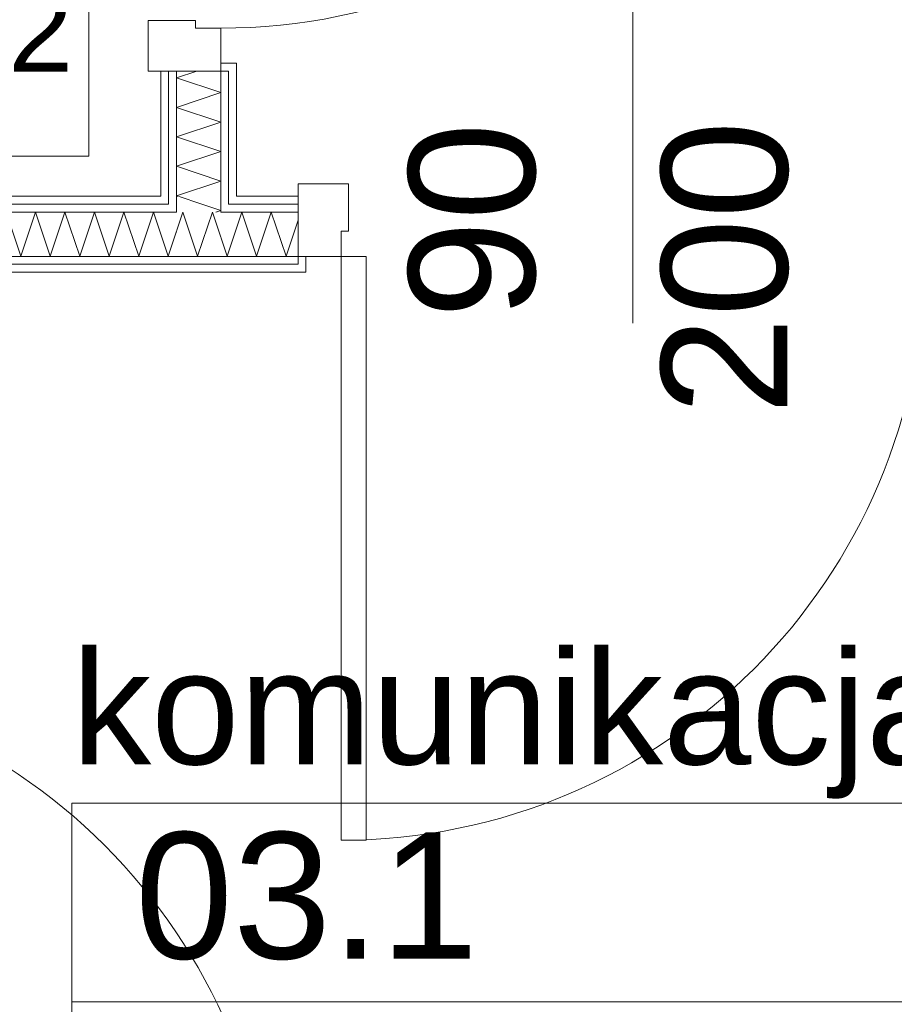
# Model space of a CAD drawing. Extents: x -7314 to 11761, y 144 to 9383.
# Tile 62 of 193: x 1065 to 1204, y 3851 to 4007. Entities that reach past the tile are written whole.
import ezdxf
from ezdxf.xclip import XClip

# ---------------------------------------------------------------- set-up
doc = ezdxf.new("R2010")
doc.units = 0
doc.header["$MEASUREMENT"] = 0
doc.header["$XCLIPFRAME"] = 0
doc.linetypes.add('Wipeout_Contour', pattern=[20000, 0, -20000])
doc.layers.add('FORMA - Arch 01 - 220-A Ściany', color=7, linetype='Continuous')
doc.layers.add('FORMA - Arch 02 - Strefy', color=7, linetype='Continuous')
doc.styles.add('STYL_AUTOMATYCZNY_2', font='arial.ttf')
pattern_1 = [(0, (4185.3, -5972.398), (0, 7.5), [0, -7.5])]

# ---------------------------------------------------------------- blocks, each defined once
blk = doc.blocks.new('*X60')
at = {"layer": 'FORMA - Arch 01 - 220-A Ściany', "color": 7, "linetype": 'Continuous', "lineweight": 5, "ltscale": 0.025}
for p, q in [((1100.63, 3976.69), (1098.3, 3969.69)), ((1102.97, 3969.69), (1100.63, 3976.69)), ((1105.3, 3976.69), (1102.97, 3969.69)), ((1107.63, 3969.69), (1105.3, 3976.69)), ((1109.54, 3975.4), (1107.63, 3969.69)), ((1098.3, 3969.69), (1097.29, 3972.71))]:
    blk.add_line(p, q, dxfattribs=at)
blk = doc.blocks.new('*X62')
at = {"layer": 'FORMA - Arch 01 - 220-A Ściany', "color": 7, "linetype": 'Continuous', "lineweight": 5, "ltscale": 0.025}
for p, q in [((1091.3, 3976.69), (1090.29, 3973.66)), ((1093.63, 3969.69), (1091.3, 3976.69)), ((1095.97, 3976.69), (1093.63, 3969.69)), ((1097.29, 3972.71), (1095.97, 3976.69))]:
    blk.add_line(p, q, dxfattribs=at)
blk = doc.blocks.new('*X63')
at = {"layer": 'FORMA - Arch 01 - 220-A Ściany', "color": 7, "linetype": 'Continuous', "lineweight": 5, "ltscale": 0.025}
for p, q in [((932.63, 3976.69), (930.3, 3969.69)), ((934.97, 3969.69), (932.63, 3976.69)), ((937.3, 3976.69), (934.97, 3969.69)), ((939.63, 3969.69), (937.3, 3976.69)), ((941.97, 3976.69), (939.63, 3969.69)), ((944.3, 3969.69), (941.97, 3976.69)), ((946.63, 3976.69), (944.3, 3969.69)), ((948.97, 3969.69), (946.63, 3976.69)), ((951.3, 3976.69), (948.97, 3969.69)), ((953.63, 3969.69), (951.3, 3976.69)), ((955.97, 3976.69), (953.63, 3969.69)), ((958.3, 3969.69), (955.97, 3976.69)), ((960.63, 3976.69), (958.3, 3969.69)), ((962.97, 3969.69), (960.63, 3976.69)), ((965.3, 3976.69), (962.97, 3969.69)), ((967.63, 3969.69), (965.3, 3976.69)), ((969.97, 3976.69), (967.63, 3969.69)), ((972.3, 3969.69), (969.97, 3976.69)), ((974.63, 3976.69), (972.3, 3969.69)), ((976.97, 3969.69), (974.63, 3976.69)), ((979.3, 3976.69), (976.97, 3969.69)), ((981.63, 3969.69), (979.3, 3976.69)), ((983.97, 3976.69), (981.63, 3969.69)), ((986.3, 3969.69), (983.97, 3976.69)), ((988.63, 3976.69), (986.3, 3969.69)), ((990.97, 3969.69), (988.63, 3976.69)), ((993.3, 3976.69), (990.97, 3969.69)), ((995.63, 3969.69), (993.3, 3976.69)), ((997.97, 3976.69), (995.63, 3969.69)), ((1000.3, 3969.69), (997.97, 3976.69)), ((1002.63, 3976.69), (1000.3, 3969.69)), ((1004.97, 3969.69), (1002.63, 3976.69)), ((1007.3, 3976.69), (1004.97, 3969.69)), ((1009.63, 3969.69), (1007.3, 3976.69)), ((1011.97, 3976.69), (1009.63, 3969.69)), ((1014.3, 3969.69), (1011.97, 3976.69)), ((1016.63, 3976.69), (1014.3, 3969.69)), ((1018.97, 3969.69), (1016.63, 3976.69)), ((1021.3, 3976.69), (1018.97, 3969.69)), ((1023.63, 3969.69), (1021.3, 3976.69)), ((1025.97, 3976.69), (1023.63, 3969.69)), ((1028.3, 3969.69), (1025.97, 3976.69)), ((1030.63, 3976.69), (1028.3, 3969.69)), ((1032.97, 3969.69), (1030.63, 3976.69)), ((1035.3, 3976.69), (1032.97, 3969.69)), ((1037.63, 3969.69), (1035.3, 3976.69)), ((1039.97, 3976.69), (1037.63, 3969.69)), ((1042.3, 3969.69), (1039.97, 3976.69)), ((1044.63, 3976.69), (1042.3, 3969.69)), ((1046.97, 3969.69), (1044.63, 3976.69)), ((1049.3, 3976.69), (1046.97, 3969.69)), ((1051.63, 3969.69), (1049.3, 3976.69)), ((1053.97, 3976.69), (1051.63, 3969.69)), ((1056.3, 3969.69), (1053.97, 3976.69)), ((1058.63, 3976.69), (1056.3, 3969.69)), ((1060.97, 3969.69), (1058.63, 3976.69)), ((1063.3, 3976.69), (1060.97, 3969.69)), ((1065.63, 3969.69), (1063.3, 3976.69)), ((1067.97, 3976.69), (1065.63, 3969.69)), ((1070.3, 3969.69), (1067.97, 3976.69)), ((1072.63, 3976.69), (1070.3, 3969.69)), ((1074.97, 3969.69), (1072.63, 3976.69)), ((1077.3, 3976.69), (1074.97, 3969.69)), ((1079.63, 3969.69), (1077.3, 3976.69)), ((1081.97, 3976.69), (1079.63, 3969.69)), ((1084.3, 3969.69), (1081.97, 3976.69)), ((1086.63, 3976.69), (1084.3, 3969.69)), ((1088.97, 3969.69), (1086.63, 3976.69)), ((930.3, 3969.69), (929.04, 3973.46)), ((1090.29, 3973.66), (1088.97, 3969.69))]:
    blk.add_line(p, q, dxfattribs=at)
blk = doc.blocks.new('*X64')
at = {"layer": 'FORMA - Arch 01 - 220-A Ściany', "color": 7, "linetype": 'Continuous', "lineweight": 5, "ltscale": 0.025}
blk.add_line((1094.29, 3977.94), (1090.54, 3979.19), dxfattribs=at)
blk = doc.blocks.new('*X65')
at = {"layer": 'FORMA - Arch 01 - 220-A Ściany', "color": 7, "linetype": 'Continuous', "lineweight": 5, "ltscale": 0.025}
for p, q in [((1097.29, 3976.94), (1094.29, 3977.94)), ((1096.54, 3976.69), (1097.29, 3976.94))]:
    blk.add_line(p, q, dxfattribs=at)
blk = doc.blocks.new('*X68')
at = {"layer": 'FORMA - Arch 01 - 220-A Ściany', "color": 7, "linetype": 'Continuous', "lineweight": 5, "ltscale": 0.025}
for p, q in [((1090.29, 3997.94), (1093.49, 3999)), ((1097.29, 3995.6), (1090.29, 3997.94)), ((1090.29, 3993.27), (1097.29, 3995.6)), ((1097.29, 3990.94), (1090.29, 3993.27)), ((1090.29, 3988.6), (1097.29, 3990.94)), ((1097.29, 3986.27), (1090.29, 3988.6)), ((1090.29, 3983.94), (1097.29, 3986.27)), ((1097.29, 3981.6), (1090.29, 3983.94)), ((1090.29, 3979.27), (1097.29, 3981.6)), ((1090.54, 3979.19), (1090.29, 3979.27))]:
    blk.add_line(p, q, dxfattribs=at)
blk = doc.blocks.new('Rysunek_1_1', base_point=(4185.3, -5972.4))
at = {"color": 254, "linetype": 'Wipeout_Contour', "lineweight": 0, "ltscale": 21054.851086}
blk.add_wipeout([(1323.04, 4192.43), (914.04, 4192.43), (914.04, 3979.19), (954.04, 3979.19), (1323.04, 3979.19)], dxfattribs=at).dxf.layer = 'FORMA - Arch 02 - Strefy'
at = {"color": 254, "linetype": 'Wipeout_Contour', "lineweight": 0, "ltscale": 16202.681538}
blk.add_wipeout([(1323.04, 3809.13), (1323.04, 3967.19), (914.04, 3967.19), (914.04, 3809.13)], dxfattribs=at).dxf.layer = 'FORMA - Arch 02 - Strefy'
at = {"layer": 'FORMA - Arch 01 - 220-A Ściany', "color": 7, "linetype": 'Continuous', "lineweight": 15, "ltscale": 0.025}
blk.add_line((1162.54, 4050.71), (1162.54, 3959.09), dxfattribs=at)
at = {"layer": 'FORMA - Arch 01 - 220-A Ściany', "color": 7, "linetype": 'Continuous', "lineweight": 13, "ltscale": 0.025}
for centre, start, end in [((1097.29, 4098.2), 270, 0), ((1116.34, 3969.68), 270, 0), ((1013.54, 3811.13), 0, 90)]:
    blk.add_arc(centre, 92.4, start, end, dxfattribs=at)
at = {"layer": 'FORMA - Arch 02 - Strefy', "color": 7, "linetype": 'Continuous', "lineweight": 13, "ltscale": 0.025}
for p, q in [((1076.43, 4016.96), (1076.43, 3985.53)), ((1076.43, 3985.53), (928.97, 3985.53)), ((1073.71, 3851.68), (1073.71, 3883.11)), ((1221.17, 3851.68), (1073.71, 3851.68)), ((1073.71, 3851.68), (1221.17, 3851.68)), ((1073.71, 3820.25), (1073.71, 3851.68))]:
    blk.add_line(p, q, dxfattribs=at)
at = {"color": 254, "linetype": 'Wipeout_Contour', "lineweight": 0, "ltscale": 16499.014454}
blk.add_wipeout([(1087.79, 3977.94), (1089.04, 3977.94), (1089.04, 3979.19), (1087.79, 3979.19)], dxfattribs=at).dxf.layer = 'FORMA - Arch 01 - 220-A Ściany'
at = {"color": 254, "linetype": 'Wipeout_Contour', "lineweight": 0, "ltscale": 16516.293774}
blk.add_wipeout([(1099.79, 3977.94), (1109.54, 3977.94), (1109.54, 3979.19), (1099.79, 3979.19)], dxfattribs=at).dxf.layer = 'FORMA - Arch 01 - 220-A Ściany'
at = {"color": 254, "linetype": 'Wipeout_Contour', "lineweight": 0, "ltscale": 16390.283947}
blk.add_wipeout([(929.04, 3968.43), (929.04, 3967.19), (1109.54, 3967.19), (1109.54, 3968.43)], dxfattribs=at).dxf.layer = 'FORMA - Arch 01 - 220-A Ściany'
at = {"layer": 'FORMA - Arch 01 - 220-A Ściany', "linetype": 'Continuous', "lineweight": 5}
h = blk.add_hatch(dxfattribs=at)
h.set_pattern_fill('Gips_0001', style=0, pattern_type=2)
h.set_pattern_definition(pattern_1)
h.paths.add_polyline_path([(1087.79, 3977.94), (1089.04, 3977.94), (1089.04, 3979.19), (1087.79, 3979.19)])
h = blk.add_hatch(dxfattribs=at)
h.set_pattern_fill('Gips_0001', style=0, pattern_type=2)
h.set_pattern_definition(pattern_1)
h.paths.add_polyline_path([(1099.79, 3977.94), (1109.54, 3977.94), (1109.54, 3979.19), (1099.79, 3979.19)])
h = blk.add_hatch(dxfattribs=at)
h.set_pattern_fill('Gips_0001', style=0, pattern_type=2)
h.set_pattern_definition(pattern_1)
h.paths.add_polyline_path([(929.04, 3968.43), (929.04, 3967.19), (1109.54, 3967.19), (1109.54, 3968.43)])
at = {"color": 254, "linetype": 'Wipeout_Contour', "lineweight": 0, "ltscale": 16420.350879}
blk.add_wipeout([(1087.79, 3979.19), (929.04, 3979.19), (929.04, 3977.94), (1087.79, 3977.94)], dxfattribs=at).dxf.layer = 'FORMA - Arch 01 - 220-A Ściany'
at = {"color": 254, "linetype": 'Wipeout_Contour', "lineweight": 0, "ltscale": 16510.413152}
blk.add_wipeout([(1098.54, 3977.94), (1099.79, 3977.94), (1099.79, 3979.19), (1098.54, 3979.19)], dxfattribs=at).dxf.layer = 'FORMA - Arch 01 - 220-A Ściany'
at = {"color": 254, "linetype": 'Wipeout_Contour', "lineweight": 0, "ltscale": 16495.512185}
blk.add_wipeout([(1089.04, 3976.69), (1090.29, 3976.69), (1090.29, 3977.94), (1089.04, 3977.94)], dxfattribs=at).dxf.layer = 'FORMA - Arch 01 - 220-A Ściany'
at = {"color": 254, "linetype": 'Wipeout_Contour', "lineweight": 0, "ltscale": 16395.125804}
blk.add_wipeout([(1109.54, 3969.68), (929.04, 3969.68), (929.04, 3968.43), (1109.54, 3968.43)], dxfattribs=at).dxf.layer = 'FORMA - Arch 01 - 220-A Ściany'
at = {"layer": 'FORMA - Arch 01 - 220-A Ściany', "linetype": 'Continuous', "lineweight": 5}
h = blk.add_hatch(dxfattribs=at)
h.set_pattern_fill('Gips_0001', style=0, pattern_type=2)
h.set_pattern_definition(pattern_1)
h.paths.add_polyline_path([(1087.79, 3979.19), (929.04, 3979.19), (929.04, 3977.94), (1087.79, 3977.94)])
h = blk.add_hatch(dxfattribs=at)
h.set_pattern_fill('Gips_0001', style=0, pattern_type=2)
h.set_pattern_definition(pattern_1)
h.paths.add_polyline_path([(1098.54, 3977.94), (1099.79, 3977.94), (1099.79, 3979.19), (1098.54, 3979.19)])
h = blk.add_hatch(dxfattribs=at)
h.set_pattern_fill('Gips_0001', style=0, pattern_type=2)
h.set_pattern_definition(pattern_1)
h.paths.add_polyline_path([(1089.04, 3976.69), (1090.29, 3976.69), (1090.29, 3977.94), (1089.04, 3977.94)])
h = blk.add_hatch(dxfattribs=at)
h.set_pattern_fill('Gips_0001', style=0, pattern_type=2)
h.set_pattern_definition(pattern_1)
h.paths.add_polyline_path([(1109.54, 3969.68), (929.04, 3969.68), (929.04, 3968.43), (1109.54, 3968.43)])
at = {"layer": 'FORMA - Arch 01 - 220-A Ściany', "color": 7, "linetype": 'Continuous', "lineweight": 15, "ltscale": 0.025, "flags": 128}
for points in [[(1087.79, 3979.19), (929.04, 3979.19)], [(1109.54, 3979.19), (1099.79, 3979.19)]]:
    blk.add_lwpolyline(points, dxfattribs=at)
at = {"color": 254, "linetype": 'Wipeout_Contour', "lineweight": 0, "ltscale": 16416.164726}
blk.add_wipeout([(1089.04, 3977.94), (929.04, 3977.94), (929.04, 3976.69), (1089.04, 3976.69)], dxfattribs=at).dxf.layer = 'FORMA - Arch 01 - 220-A Ściany'
at = {"color": 254, "linetype": 'Wipeout_Contour', "lineweight": 0, "ltscale": 16510.810082}
blk.add_wipeout([(1098.54, 3976.69), (1109.54, 3976.69), (1109.54, 3977.94), (1098.54, 3977.94)], dxfattribs=at).dxf.layer = 'FORMA - Arch 01 - 220-A Ściany'
at = {"layer": 'FORMA - Arch 01 - 220-A Ściany', "linetype": 'Continuous', "lineweight": 5}
h = blk.add_hatch(dxfattribs=at)
h.set_pattern_fill('Gips_0001', style=0, pattern_type=2)
h.set_pattern_definition(pattern_1)
h.paths.add_polyline_path([(1089.04, 3977.94), (929.04, 3977.94), (929.04, 3976.69), (1089.04, 3976.69)])
h = blk.add_hatch(dxfattribs=at)
h.set_pattern_fill('Gips_0001', style=0, pattern_type=2)
h.set_pattern_definition(pattern_1)
h.paths.add_polyline_path([(1098.54, 3976.69), (1109.54, 3976.69), (1109.54, 3977.94), (1098.54, 3977.94)])
at = {"layer": 'FORMA - Arch 01 - 220-A Ściany', "color": 7, "linetype": 'Continuous', "lineweight": 13, "ltscale": 0.025}
for p, q in [((1089.04, 3979.19), (1089.04, 3977.94)), ((1089.04, 3977.94), (929.04, 3977.94))]:
    blk.add_line(p, q, dxfattribs=at)
at = {"layer": 'FORMA - Arch 01 - 220-A Ściany', "color": 7, "linetype": 'Continuous', "lineweight": 15, "ltscale": 0.025}
blk.add_line((1109.54, 3977.94), (1109.54, 3979.19), dxfattribs=at)
at = {"color": 254, "linetype": 'Wipeout_Contour', "lineweight": 0, "ltscale": 16504.262582}
blk.add_wipeout([(1097.29, 3976.69), (1098.54, 3976.69), (1098.54, 3977.94), (1097.29, 3977.94)], dxfattribs=at).dxf.layer = 'FORMA - Arch 01 - 220-A Ściany'
at = {"layer": 'FORMA - Arch 01 - 220-A Ściany', "linetype": 'Continuous', "lineweight": 5}
h = blk.add_hatch(dxfattribs=at)
h.set_pattern_fill('Gips_0001', style=0, pattern_type=2)
h.set_pattern_definition(pattern_1)
h.paths.add_polyline_path([(1097.29, 3976.69), (1098.54, 3976.69), (1098.54, 3977.94), (1097.29, 3977.94)])
at = {"layer": 'FORMA - Arch 01 - 220-A Ściany', "color": 7, "linetype": 'Continuous', "lineweight": 13, "ltscale": 0.025}
for p, q in [((1098.54, 3977.94), (1098.54, 3979.19)), ((1109.54, 3977.94), (1098.54, 3977.94))]:
    blk.add_line(p, q, dxfattribs=at)
at = {"color": 254, "linetype": 'Wipeout_Contour', "lineweight": 0, "ltscale": 16494.245944}
blk.add_wipeout([(1097.29, 3969.68), (1109.54, 3969.68), (1109.54, 3976.69), (1097.29, 3976.69)], dxfattribs=at).dxf.layer = 'FORMA - Arch 01 - 220-A Ściany'
at = {"layer": 'FORMA - Arch 01 - 220-A Ściany', "color": 7, "linetype": 'Continuous', "lineweight": 15, "ltscale": 0.025}
blk.add_line((1109.54, 3976.69), (1109.54, 3977.94), dxfattribs=at)
at = {"color": 7, "linetype": 'Continuous', "lineweight": 13, "ltscale": 0.025}
blk.add_blockref('*X60', (0, 0), dxfattribs=at)
at = {"color": 254, "linetype": 'Wipeout_Contour', "lineweight": 0, "ltscale": 16483.975979}
blk.add_wipeout([(1090.29, 3969.68), (1097.29, 3969.68), (1097.29, 3976.69), (1090.29, 3976.69)], dxfattribs=at).dxf.layer = 'FORMA - Arch 01 - 220-A Ściany'
at = {"color": 254, "linetype": 'Wipeout_Contour', "lineweight": 0, "ltscale": 20603.935585}
blk.add_wipeout([(1110.79, 3967.19), (1110.79, 3969.68), (1109.54, 3969.68), (1109.54, 3968.43), (1109.54, 3967.19)], dxfattribs=at).dxf.layer = 'FORMA - Arch 01 - 220-A Ściany'
at = {"layer": 'FORMA - Arch 01 - 220-A Ściany', "linetype": 'Continuous', "lineweight": 5}
h = blk.add_hatch(dxfattribs=at)
h.set_pattern_fill('Gips_0001', style=0, pattern_type=2)
h.set_pattern_definition(pattern_1)
h.paths.add_polyline_path([(1110.79, 3967.19), (1110.79, 3969.68), (1109.54, 3969.68), (1109.54, 3968.43), (1109.54, 3967.19)])
at = {"layer": 'FORMA - Arch 01 - 220-A Ściany', "color": 7, "linetype": 'Continuous', "lineweight": 13, "ltscale": 0.025}
for p, q in [((1097.29, 3976.69), (1097.29, 3977.94)), ((1109.54, 3976.69), (1097.29, 3976.69)), ((1097.29, 3969.68), (1109.54, 3969.68)), ((1109.54, 3968.43), (1109.54, 3969.68)), ((929.04, 3968.43), (1109.54, 3968.43))]:
    blk.add_line(p, q, dxfattribs=at)
at = {"layer": 'FORMA - Arch 01 - 220-A Ściany', "color": 7, "linetype": 'Continuous', "lineweight": 15, "ltscale": 0.025}
for p, q in [((1109.54, 3969.68), (1109.54, 3976.69)), ((1109.54, 3969.68), (1110.79, 3969.68)), ((1110.79, 3969.68), (1110.79, 3967.19)), ((1109.54, 3967.19), (1110.79, 3967.19)), ((1109.54, 3967.19), (1110.79, 3967.19))]:
    blk.add_line(p, q, dxfattribs=at)
at = {"layer": 'FORMA - Arch 01 - 220-A Ściany', "color": 7, "linetype": 'Continuous', "lineweight": 15, "ltscale": 0.025, "flags": 128}
blk.add_lwpolyline([(929.04, 3967.19), (1109.54, 3967.19)], dxfattribs=at)
at = {"color": 7, "linetype": 'Continuous', "lineweight": 13, "ltscale": 0.025}
blk.add_blockref('*X62', (0, 0), dxfattribs=at)
at = {"color": 254, "linetype": 'Wipeout_Contour', "lineweight": 0, "ltscale": 24768.334034}
blk.add_wipeout([(1109.54, 3981.18), (1109.54, 3969.68), (1116.34, 3969.68), (1116.34, 3973.69), (1117.54, 3973.69), (1117.54, 3981.18)], dxfattribs=at).dxf.layer = 'FORMA - Arch 01 - 220-A Ściany'
at = {"color": 254, "linetype": 'Wipeout_Contour', "lineweight": 0, "ltscale": 16509.082372}
blk.add_wipeout([(1097.29, 3977.94), (1098.54, 3977.94), (1098.54, 3979.19), (1097.29, 3979.19)], dxfattribs=at).dxf.layer = 'FORMA - Arch 01 - 220-A Ściany'
at = {"color": 254, "linetype": 'Wipeout_Contour', "lineweight": 0, "ltscale": 16400.83553}
blk.add_wipeout([(1090.29, 3976.69), (929.04, 3976.69), (929.04, 3969.68), (1090.29, 3969.68)], dxfattribs=at).dxf.layer = 'FORMA - Arch 01 - 220-A Ściany'
at = {"layer": 'FORMA - Arch 01 - 220-A Ściany', "linetype": 'Continuous', "lineweight": 5}
h = blk.add_hatch(dxfattribs=at)
h.set_pattern_fill('Gips_0001', style=0, pattern_type=2)
h.set_pattern_definition(pattern_1)
h.paths.add_polyline_path([(1097.29, 3977.94), (1098.54, 3977.94), (1098.54, 3979.19), (1097.29, 3979.19)])
at = {"layer": 'FORMA - Arch 01 - 220-A Ściany', "color": 7, "linetype": 'Continuous', "lineweight": 15, "ltscale": 0.025}
for p, q in [((1109.54, 3981.18), (1109.54, 3969.68)), ((1117.54, 3981.18), (1109.54, 3981.18)), ((1117.54, 3973.69), (1117.54, 3981.18)), ((1109.54, 3977.94), (1109.54, 3979.19)), ((1109.54, 3977.94), (1109.54, 3979.19)), ((1109.54, 3976.69), (1109.54, 3977.94)), ((1109.54, 3976.69), (1109.54, 3977.94)), ((1109.54, 3969.68), (1109.54, 3976.69)), ((1109.54, 3969.68), (1109.54, 3976.69)), ((1116.34, 3973.69), (1117.54, 3973.69)), ((1110.79, 3969.68), (1110.79, 3967.19))]:
    blk.add_line(p, q, dxfattribs=at)
at = {"layer": 'FORMA - Arch 01 - 220-A Ściany', "color": 7, "linetype": 'Continuous', "lineweight": 13, "ltscale": 0.025}
for p, q in [((1090.29, 3977.94), (1090.29, 3976.69)), ((1090.29, 3976.69), (929.04, 3976.69)), ((929.04, 3969.68), (1090.29, 3969.68)), ((1090.29, 3969.68), (1097.29, 3969.68))]:
    blk.add_line(p, q, dxfattribs=at)
at = {"color": 7, "linetype": 'Continuous', "lineweight": 13, "ltscale": 0.025}
blk.add_blockref('*X63', (0, 0), dxfattribs=at)
at = {"layer": 'FORMA - Arch 02 - Strefy', "color": 7, "linetype": 'Continuous', "lineweight": 13, "insert": (938.97, 4012.1), "char_height": 20, "attachment_point": 1, "style": 'STYL_AUTOMATYCZNY_2'}
blk.add_mtext('\\A1;{\\pql;\\pt0,460;\\fArial|b0|i0|c238|p0;\\W1.000000;A: 8,72\\fArial|b0|i0|c238|p0;\\W1.000000;\\A1{\\H.66x;\\S^  ;}\\fArial|b0|i0|c238|p0;\\W1.000000; m\\fArial|b0|i0|c238|p0;\\W1.000000;\\A1{\\H.66x;\\S2^  ;}}', dxfattribs=at)
at = {"color": 254, "linetype": 'Wipeout_Contour', "lineweight": 0, "ltscale": 16319.10273}
blk.add_wipeout([(1116.34, 3877.29), (1120.34, 3877.29), (1120.34, 3969.68), (1116.34, 3969.68)], dxfattribs=at).dxf.layer = 'FORMA - Arch 01 - 220-A Ściany'
at = {"layer": 'FORMA - Arch 01 - 220-A Ściany', "color": 7, "linetype": 'Continuous', "lineweight": 15, "ltscale": 0.025}
for p, q in [((1116.34, 3969.68), (1116.34, 3973.69)), ((1109.54, 3969.68), (1116.34, 3969.68))]:
    blk.add_line(p, q, dxfattribs=at)
at = {"layer": 'FORMA - Arch 01 - 220-A Ściany', "color": 7, "linetype": 'Continuous', "lineweight": 13, "ltscale": 0.025}
for p, q in [((1116.34, 3877.29), (1116.34, 3969.68)), ((1116.34, 3969.68), (1120.34, 3969.68)), ((1120.34, 3969.68), (1120.34, 3877.29)), ((1120.34, 3877.29), (1116.34, 3877.29))]:
    blk.add_line(p, q, dxfattribs=at)
at = {"layer": 'FORMA - Arch 02 - Strefy', "color": 7, "linetype": 'Continuous', "lineweight": 13, "ltscale": 0.025}
blk.add_line((1073.71, 3883.11), (1221.17, 3883.11), dxfattribs=at)
at = {"layer": 'FORMA - Arch 01 - 220-A Ściany', "color": 7, "linetype": 'Continuous', "lineweight": 13, "insert": (1192.87, 3944.57), "char_height": 20, "attachment_point": 7, "rotation": 90, "style": 'STYL_AUTOMATYCZNY_2'}
blk.add_mtext('\\A1;{\\pql;\\pt0;\\fArial|b0|i0|c238|p0;\\W1.000000;200\\fArial|b0|i0|c238|p0;\\W1.000000;\\A1{\\H.66x;\\S^  ;}\\fArial|b0|i0|c238|p0;\\W1.000000;\\fArial|b0|i0|c238|p0;\\W1.000000;}', dxfattribs=at)
at = {"layer": 'FORMA - Arch 02 - Strefy', "color": 7, "linetype": 'Continuous', "lineweight": 13, "attachment_point": 1, "style": 'STYL_AUTOMATYCZNY_2'}
for s, insert, char_height in [('\\A1;{\\pql;\\pt0,460;\\fArial|b0|i0|c238|p0;\\W1.000000;komunikacja\\fArial|b0|i0|c238|p0;\\W1.000000;\\A1{\\H.66x;\\S^  ;}\\fArial|b0|i0|c238|p0;\\W1.000000;\\fArial|b0|i0|c238|p0;\\W1.000000;\\A1{\\H.66x;\\S^  ;}}', (1073.71, 3907.28), 18), ('\\A1;{\\pql;\\pt0,460;\\fArial|b0|i0|c238|p0;\\W1.000000;03.1\\fArial|b0|i0|c238|p0;\\W1.000000;\\A1{\\H.66x;\\S^  ;}\\fArial|b0|i0|c238|p0;\\W1.000000;\\fArial|b0|i0|c238|p0;\\W1.000000;\\A1{\\H.66x;\\S^  ;}}', (1083.71, 3878.53), 20)]:
    blk.add_mtext(s, dxfattribs=dict(at, insert=insert, char_height=char_height))
at = {"color": 254, "linetype": 'Wipeout_Contour', "lineweight": 0, "ltscale": 16551.029427}
blk.add_wipeout([(1098.54, 3999), (1098.54, 3979.19), (1099.79, 3979.19), (1099.79, 3999)], dxfattribs=at).dxf.layer = 'FORMA - Arch 01 - 220-A Ściany'
at = {"color": 254, "linetype": 'Wipeout_Contour', "lineweight": 0, "ltscale": 16504.705772}
blk.add_wipeout([(1090.29, 3977.94), (1097.29, 3977.94), (1097.29, 3979.19), (1090.29, 3979.19)], dxfattribs=at).dxf.layer = 'FORMA - Arch 01 - 220-A Ściany'
at = {"layer": 'FORMA - Arch 01 - 220-A Ściany', "linetype": 'Continuous', "lineweight": 5}
h = blk.add_hatch(dxfattribs=at)
h.set_pattern_fill('Gips_0001', style=0, pattern_type=2)
h.set_pattern_definition(pattern_1)
h.paths.add_polyline_path([(1098.54, 3999), (1098.54, 3979.19), (1099.79, 3979.19), (1099.79, 3999)])
at = {"color": 7, "linetype": 'Continuous', "lineweight": 13, "ltscale": 0.025}
blk.add_blockref('*X64', (0, 0), dxfattribs=at)
at = {"color": 254, "linetype": 'Wipeout_Contour', "lineweight": 0, "ltscale": 16549.701907}
blk.add_wipeout([(1097.29, 3999), (1097.29, 3979.19), (1098.54, 3979.19), (1098.54, 3999)], dxfattribs=at).dxf.layer = 'FORMA - Arch 01 - 220-A Ściany'
at = {"color": 254, "linetype": 'Wipeout_Contour', "lineweight": 0, "ltscale": 16500.334531}
blk.add_wipeout([(1089.04, 3977.94), (1090.29, 3977.94), (1090.29, 3979.19), (1089.04, 3979.19)], dxfattribs=at).dxf.layer = 'FORMA - Arch 01 - 220-A Ściany'
at = {"layer": 'FORMA - Arch 01 - 220-A Ściany', "linetype": 'Continuous', "lineweight": 5}
h = blk.add_hatch(dxfattribs=at)
h.set_pattern_fill('Gips_0001', style=0, pattern_type=2)
h.set_pattern_definition(pattern_1)
h.paths.add_polyline_path([(1097.29, 3999), (1097.29, 3979.19), (1098.54, 3979.19), (1098.54, 3999)])
h = blk.add_hatch(dxfattribs=at)
h.set_pattern_fill('Gips_0001', style=0, pattern_type=2)
h.set_pattern_definition(pattern_1)
h.paths.add_polyline_path([(1089.04, 3977.94), (1090.29, 3977.94), (1090.29, 3979.19), (1089.04, 3979.19)])
at = {"layer": 'FORMA - Arch 01 - 220-A Ściany', "color": 7, "linetype": 'Continuous', "lineweight": 13, "ltscale": 0.025}
blk.add_line((1098.54, 3977.94), (1098.54, 3979.19), dxfattribs=at)
at = {"color": 254, "linetype": 'Wipeout_Contour', "lineweight": 0, "ltscale": 16539.65867}
blk.add_wipeout([(1087.79, 3979.19), (1089.04, 3979.19), (1089.04, 3999), (1087.79, 3999)], dxfattribs=at).dxf.layer = 'FORMA - Arch 01 - 220-A Ściany'
at = {"color": 254, "linetype": 'Wipeout_Contour', "lineweight": 0, "ltscale": 16499.884703}
blk.add_wipeout([(1090.29, 3976.69), (1097.29, 3976.69), (1097.29, 3977.94), (1090.29, 3977.94)], dxfattribs=at).dxf.layer = 'FORMA - Arch 01 - 220-A Ściany'
at = {"layer": 'FORMA - Arch 01 - 220-A Ściany', "linetype": 'Continuous', "lineweight": 5}
h = blk.add_hatch(dxfattribs=at)
h.set_pattern_fill('Gips_0001', style=0, pattern_type=2)
h.set_pattern_definition(pattern_1)
h.paths.add_polyline_path([(1087.79, 3979.19), (1089.04, 3979.19), (1089.04, 3999), (1087.79, 3999)])
at = {"layer": 'FORMA - Arch 01 - 220-A Ściany', "color": 7, "linetype": 'Continuous', "lineweight": 13, "ltscale": 0.025}
for p, q in [((1090.29, 3977.94), (1090.29, 3976.69)), ((1097.29, 3976.69), (1097.29, 3977.94))]:
    blk.add_line(p, q, dxfattribs=at)
at = {"layer": 'FORMA - Arch 01 - 220-A Ściany', "color": 7, "linetype": 'Continuous', "lineweight": 15, "ltscale": 0.025, "flags": 128}
blk.add_lwpolyline([(1087.79, 3999), (1087.79, 3979.19)], dxfattribs=at)
at = {"color": 7, "linetype": 'Continuous', "lineweight": 13, "ltscale": 0.025}
blk.add_blockref('*X65', (0, 0), dxfattribs=at)
at = {"color": 254, "linetype": 'Wipeout_Contour', "lineweight": 0, "ltscale": 16540.975509}
blk.add_wipeout([(1089.04, 3999), (1089.04, 3979.19), (1090.29, 3979.19), (1090.29, 3999)], dxfattribs=at).dxf.layer = 'FORMA - Arch 01 - 220-A Ściany'
at = {"layer": 'FORMA - Arch 01 - 220-A Ściany', "linetype": 'Continuous', "lineweight": 5}
h = blk.add_hatch(dxfattribs=at)
h.set_pattern_fill('Gips_0001', style=0, pattern_type=2)
h.set_pattern_definition(pattern_1)
h.paths.add_polyline_path([(1089.04, 3999), (1089.04, 3979.19), (1090.29, 3979.19), (1090.29, 3999)])
at = {"layer": 'FORMA - Arch 01 - 220-A Ściany', "color": 7, "linetype": 'Continuous', "lineweight": 15, "ltscale": 0.025}
blk.add_line((1089.04, 3999), (1087.79, 3999), dxfattribs=at)
at = {"layer": 'FORMA - Arch 01 - 220-A Ściany', "color": 7, "linetype": 'Continuous', "lineweight": 13, "ltscale": 0.025}
for p, q in [((1089.04, 3999), (1089.04, 3979.19)), ((1089.04, 3979.19), (1089.04, 3977.94))]:
    blk.add_line(p, q, dxfattribs=at)
at = {"color": 254, "linetype": 'Wipeout_Contour', "lineweight": 0, "ltscale": 16545.336036}
blk.add_wipeout([(1090.29, 3979.19), (1097.29, 3979.19), (1097.29, 3999), (1090.29, 3999)], dxfattribs=at).dxf.layer = 'FORMA - Arch 01 - 220-A Ściany'
at = {"layer": 'FORMA - Arch 01 - 220-A Ściany', "color": 7, "linetype": 'Continuous', "lineweight": 15, "ltscale": 0.025}
blk.add_line((1090.29, 3999), (1089.04, 3999), dxfattribs=at)
at = {"layer": 'FORMA - Arch 01 - 220-A Ściany', "color": 7, "linetype": 'Continuous', "lineweight": 13, "ltscale": 0.025}
for p, q in [((1090.29, 3999), (1090.29, 3979.19)), ((1090.29, 3979.19), (1090.29, 3977.94)), ((1097.29, 3977.94), (1097.29, 3979.19))]:
    blk.add_line(p, q, dxfattribs=at)
at = {"color": 7, "linetype": 'Continuous', "lineweight": 13, "ltscale": 0.025}
blk.add_blockref('*X68', (0, 0), dxfattribs=at)
at = {"color": 254, "linetype": 'Wipeout_Contour', "lineweight": 0, "ltscale": 20737.648695}
blk.add_wipeout([(1099.79, 4000.25), (1097.29, 4000.25), (1097.29, 3999), (1098.54, 3999), (1099.79, 3999)], dxfattribs=at).dxf.layer = 'FORMA - Arch 01 - 220-A Ściany'
at = {"layer": 'FORMA - Arch 01 - 220-A Ściany', "linetype": 'Continuous', "lineweight": 5}
h = blk.add_hatch(dxfattribs=at)
h.set_pattern_fill('Gips_0001', style=0, pattern_type=2)
h.set_pattern_definition(pattern_1)
h.paths.add_polyline_path([(1099.79, 4000.25), (1097.29, 4000.25), (1097.29, 3999), (1098.54, 3999), (1099.79, 3999)])
at = {"layer": 'FORMA - Arch 01 - 220-A Ściany', "color": 7, "linetype": 'Continuous', "lineweight": 15, "ltscale": 0.025}
for p, q in [((1097.29, 4000.25), (1099.79, 4000.25)), ((1097.29, 3999), (1097.29, 4000.25)), ((1099.79, 3999), (1099.79, 4000.25)), ((1099.79, 3999), (1099.79, 4000.25)), ((1097.29, 3999), (1090.29, 3999))]:
    blk.add_line(p, q, dxfattribs=at)
at = {"layer": 'FORMA - Arch 01 - 220-A Ściany', "color": 7, "linetype": 'Continuous', "lineweight": 13, "ltscale": 0.025}
for p, q in [((1097.29, 3979.19), (1097.29, 3999)), ((1098.54, 3999), (1097.29, 3999)), ((1098.54, 3979.19), (1098.54, 3999))]:
    blk.add_line(p, q, dxfattribs=at)
at = {"layer": 'FORMA - Arch 01 - 220-A Ściany', "color": 7, "linetype": 'Continuous', "lineweight": 15, "ltscale": 0.025, "flags": 128}
blk.add_lwpolyline([(1099.79, 3979.19), (1099.79, 3999)], dxfattribs=at)
at = {"color": 254, "linetype": 'Wipeout_Contour', "lineweight": 0, "ltscale": 24901.857931}
blk.add_wipeout([(1085.79, 4007), (1085.79, 3999), (1097.29, 3999), (1097.29, 4005.8), (1093.29, 4005.8), (1093.29, 4007)], dxfattribs=at).dxf.layer = 'FORMA - Arch 01 - 220-A Ściany'
at = {"layer": 'FORMA - Arch 01 - 220-A Ściany', "color": 7, "linetype": 'Continuous', "lineweight": 15, "ltscale": 0.025}
for p, q in [((1085.79, 4007), (1093.29, 4007)), ((1085.79, 3999), (1085.79, 4007)), ((1093.29, 4007), (1093.29, 4005.8)), ((1093.29, 4005.8), (1097.29, 4005.8)), ((1097.29, 4005.8), (1097.29, 3999)), ((1097.29, 4000.25), (1099.79, 4000.25)), ((1097.29, 3999), (1085.79, 3999)), ((1089.04, 3999), (1087.79, 3999)), ((1089.04, 3999), (1087.79, 3999)), ((1090.29, 3999), (1089.04, 3999)), ((1090.29, 3999), (1089.04, 3999)), ((1097.29, 3999), (1090.29, 3999)), ((1097.29, 3999), (1090.29, 3999))]:
    blk.add_line(p, q, dxfattribs=at)
at = {"layer": 'FORMA - Arch 01 - 220-A Ściany', "color": 7, "linetype": 'Continuous', "lineweight": 13, "insert": (1152.87, 3959.83), "char_height": 20, "attachment_point": 7, "rotation": 90, "style": 'STYL_AUTOMATYCZNY_2'}
blk.add_mtext('\\A1;{\\pql;\\pt0;\\fArial|b0|i0|c238|p0;\\W1.000000;90\\fArial|b0|i0|c238|p0;\\W1.000000;\\A1{\\H.66x;\\S^  ;}\\fArial|b0|i0|c238|p0;\\W1.000000;\\fArial|b0|i0|c238|p0;\\W1.000000;}', dxfattribs=at)

msp = doc.modelspace()

# ---------------------------------------------------------------- block references
at = {"lineweight": 20}
ref = msp.add_blockref('Rysunek_1_1', (4185.29965, -5972.39804), dxfattribs=at)
XClip(ref).set_block_clipping_path([(254.0251470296, 246.5573808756), (9689.7973583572, 9358.9497337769)])

doc.saveas('drawing.dxf')
